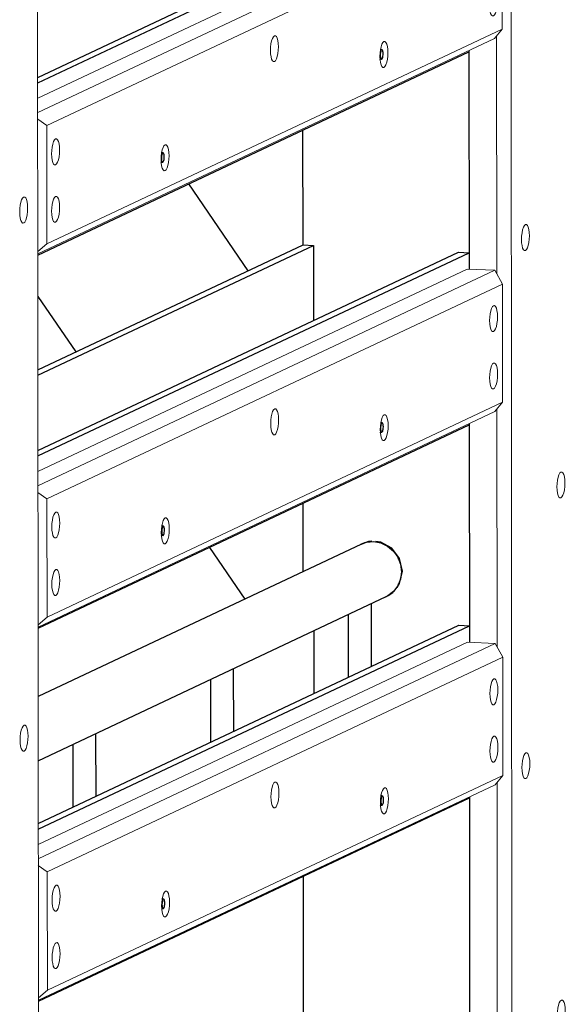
# Model space of a CAD drawing. Header units: millimetres. Extents: x -236694 to -141708, y -41476 to 103952.
# Tile 74 of 103: x -170925 to -169986, y 23494 to 25190. Entities that reach past the tile are written whole.
import ezdxf

# ---------------------------------------------------------------- set-up
doc = ezdxf.new("R2010")
doc.units = ezdxf.units.MM
for name, color, linetype, lineweight in [('N-CO-BC-BETONVORM-G', 50, 'Continuous', 25), ('N-CO-KC-KUNSTSTOFVORM-G', 7, 'Continuous', 13), ('N-CO-SC-STAALVORM-G', 10, 'Continuous', 25)]:
    doc.layers.add(name, color=color, linetype=linetype, lineweight=lineweight)

# ---------------------------------------------------------------- blocks, each defined once
blk = doc.blocks.new('GM_Hakorit_3820 - GM_Hakorit_3820-V177-3D dubbel geleidewerk Copy 1')
at = {"layer": 'N-CO-KC-KUNSTSTOFVORM-G'}
for p, q in [((196263.8, 26671.9), (196266.6, 22934.8)), ((196239.8, 25161.7), (196240.1, 24752.4)), ((196192.4, 24760.4), (196192.2, 25136.8)), ((196240.2, 24519.1), (196240.6, 24109.8)), ((196192.9, 24117.8), (196192.6, 24494.2)), ((196240.7, 23876.5), (196241.4, 22913.1)), ((196193.8, 22915.3), (196193.1, 23851.6))]:
    blk.add_line(p, q, dxfattribs=at)
for points in [[(196289.5, 24792.6, 0), (196287.7, 24792.5, 0), (196286.1, 24793.9, 0), (196284.7, 24796.8, 0), (196283.6, 24800.9, 0), (196282.9, 24805.9, 0), (196282.6, 24811.6, 0), (196282.9, 24817.5, 0), (196283.6, 24823.1, 0), (196284.6, 24828.3, 0), (196286.1, 24832.5, 0), (196287.7, 24835.5, 0), (196289.5, 24837.1, 0)], [(196289.5, 24837.1, 0), (196291.2, 24837.1, 0), (196292.9, 24835.7, 0), (196294.3, 24832.8, 0), (196295.4, 24828.7, 0), (196296.1, 24823.7, 0), (196296.3, 24818, 0), (196296.1, 24812.2, 0), (196295.4, 24806.5, 0), (196294.3, 24801.4, 0), (196292.9, 24797.2, 0), (196291.3, 24794.2, 0), (196289.5, 24792.6, 0)], [(196350.6, 24366.5, 0), (196348.8, 24366.4, 0), (196347.2, 24367.8, 0), (196345.8, 24370.7, 0), (196344.7, 24374.8, 0), (196344, 24379.8, 0), (196343.8, 24385.5, 0), (196344, 24391.4, 0), (196344.7, 24397, 0), (196345.8, 24402.2, 0), (196347.2, 24406.4, 0), (196348.8, 24409.4, 0), (196350.6, 24411, 0)], [(196350.6, 24411, 0), (196352.4, 24411, 0), (196354, 24409.6, 0), (196355.4, 24406.7, 0), (196356.5, 24402.6, 0), (196357.2, 24397.6, 0), (196357.4, 24391.9, 0), (196357.2, 24386.1, 0), (196356.5, 24380.4, 0), (196355.4, 24375.3, 0), (196354, 24371.1, 0), (196352.4, 24368.1, 0), (196350.6, 24366.5, 0)], [(196290.2, 23883, 0), (196288.4, 23882.9, 0), (196286.8, 23884.4, 0), (196285.3, 23887.3, 0), (196284.2, 23891.3, 0), (196283.6, 23896.4, 0), (196283.3, 23902, 0), (196283.6, 23907.9, 0), (196284.2, 23913.6, 0), (196285.3, 23918.7, 0), (196286.7, 23922.9, 0), (196288.4, 23925.9, 0), (196290.1, 23927.5, 0)], [(196290.1, 23927.5, 0), (196291.9, 23927.6, 0), (196293.6, 23926.1, 0), (196295, 23923.3, 0), (196296.1, 23919.2, 0), (196296.8, 23914.1, 0), (196297, 23908.5, 0), (196296.8, 23902.6, 0), (196296.1, 23896.9, 0), (196295, 23891.8, 0), (196293.6, 23887.6, 0), (196291.9, 23884.6, 0), (196290.2, 23883, 0)], [(196351.3, 23456.9, 0), (196349.5, 23456.8, 0), (196347.9, 23458.3, 0), (196346.5, 23461.1, 0), (196345.4, 23465.2, 0), (196344.7, 23470.3, 0), (196344.4, 23475.9, 0), (196344.7, 23481.8, 0), (196345.3, 23487.5, 0), (196346.4, 23492.6, 0), (196347.8, 23496.8, 0), (196349.5, 23499.8, 0), (196351.3, 23501.4, 0)], [(196351.3, 23501.4, 0), (196353, 23501.5, 0), (196354.7, 23500, 0), (196356.1, 23497.2, 0), (196357.2, 23493.1, 0), (196357.9, 23488, 0), (196358.1, 23482.4, 0), (196357.9, 23476.5, 0), (196357.2, 23470.8, 0), (196356.1, 23465.7, 0), (196354.7, 23461.5, 0), (196353.1, 23458.5, 0), (196351.3, 23456.9, 0)]]:
    blk.add_polyline3d(points, dxfattribs=at)
blk = doc.blocks.new('GM_Hakorit_3820 - GM_Hakorit_3820-V178-3D dubbel geleidewerk Copy 1')
at = {"layer": 'N-CO-KC-KUNSTSTOFVORM-G'}
blk.add_line((195448.9, 26287.5), (195451.7, 22550.4), dxfattribs=at)
for points in [[(195425.7, 24840, 0), (195423.9, 24839.9, 0), (195422.3, 24841.4, 0), (195420.8, 24844.2, 0), (195419.8, 24848.3, 0), (195419.1, 24853.4, 0), (195418.8, 24859, 0), (195419.1, 24864.9, 0), (195419.7, 24870.6, 0), (195420.8, 24875.7, 0), (195422.2, 24879.9, 0), (195423.9, 24882.9, 0), (195425.6, 24884.5, 0)], [(195425.6, 24884.5, 0), (195427.4, 24884.6, 0), (195429.1, 24883.1, 0), (195430.5, 24880.3, 0), (195431.6, 24876.2, 0), (195432.3, 24871.1, 0), (195432.5, 24865.5, 0), (195432.3, 24859.6, 0), (195431.6, 24853.9, 0), (195430.5, 24848.8, 0), (195429.1, 24844.6, 0), (195427.5, 24841.6, 0), (195425.7, 24840, 0)], [(195426.4, 23930.5, 0), (195424.6, 23930.4, 0), (195422.9, 23931.8, 0), (195421.5, 23934.7, 0), (195420.4, 23938.8, 0), (195419.7, 23943.8, 0), (195419.5, 23949.5, 0), (195419.7, 23955.3, 0), (195420.4, 23961, 0), (195421.5, 23966.2, 0), (195422.9, 23970.4, 0), (195424.6, 23973.4, 0), (195426.3, 23974.9, 0)], [(195426.3, 23974.9, 0), (195428.1, 23975, 0), (195429.7, 23973.6, 0), (195431.2, 23970.7, 0), (195432.3, 23966.6, 0), (195432.9, 23961.6, 0), (195433.2, 23955.9, 0), (195433, 23950.1, 0), (195432.3, 23944.4, 0), (195431.2, 23939.3, 0), (195429.8, 23935.1, 0), (195428.1, 23932.1, 0), (195426.4, 23930.5, 0)]]:
    blk.add_polyline3d(points, dxfattribs=at)
blk = doc.blocks.new('GM_Hakorit_2620 - GM_Hakorit_2620-V181-3D dubbel geleidewerk Copy 1')
at = {"layer": 'N-CO-KC-KUNSTSTOFVORM-G'}
for p, q in [((195449.4, 25697.3), (196188.2, 26045.8)), ((196235.9, 26043.6), (195449.4, 25672.6)), ((196188.2, 26045.8), (196235.9, 26043.6)), ((196248.9, 26020), (196235.9, 26043.6)), ((196248.9, 26020), (195464.8, 25650.2)), ((196249, 25816.4), (196248.9, 26020)), ((196249, 25816.4), (195465, 25446.5)), ((196236, 25800.4), (196249, 25816.4)), ((196236, 25800.4), (195449.6, 25429.3)), ((195449.4, 25661.1), (195464.8, 25650.2)), ((195464.8, 25650.2), (195465, 25446.5)), ((195465, 25446.5), (195449.6, 25433.2))]:
    blk.add_line(p, q, dxfattribs=at)
for points in [[(196226.9, 25957.2, 0), (196227.1, 25963.1, 0), (196227.8, 25968.8, 0), (196228.9, 25973.9, 0), (196230.3, 25978.1, 0), (196231.9, 25981.1, 0), (196233.7, 25982.7, 0), (196235.5, 25982.8, 0), (196237.1, 25981.3, 0), (196238.5, 25978.5, 0), (196239.6, 25974.4, 0), (196240.3, 25969.3, 0), (196240.5, 25963.7, 0)], [(196240.5, 25963.7, 0), (196240.3, 25957.8, 0), (196239.6, 25952.1, 0), (196238.5, 25947, 0), (196237.1, 25942.8, 0), (196235.5, 25939.8, 0), (196233.7, 25938.2, 0), (196231.9, 25938.1, 0), (196230.3, 25939.6, 0), (196228.9, 25942.5, 0), (196227.8, 25946.5, 0), (196227.1, 25951.6, 0), (196226.9, 25957.2, 0)], [(196226.9, 25858.4, 0), (196227.2, 25864.2, 0), (196227.8, 25869.9, 0), (196228.9, 25875, 0), (196230.3, 25879.3, 0), (196232, 25882.3, 0), (196233.8, 25883.8, 0), (196235.5, 25883.9, 0), (196237.2, 25882.5, 0), (196238.6, 25879.6, 0), (196239.7, 25875.5, 0), (196240.4, 25870.5, 0), (196240.6, 25864.8, 0)], [(196240.6, 25864.8, 0), (196240.4, 25859, 0), (196239.7, 25853.3, 0), (196238.6, 25848.2, 0), (196237.2, 25843.9, 0), (196235.6, 25840.9, 0), (196233.8, 25839.4, 0), (196232, 25839.3, 0), (196230.4, 25840.7, 0), (196229, 25843.6, 0), (196227.9, 25847.7, 0), (196227.2, 25852.7, 0), (196226.9, 25858.4, 0)], [(195850, 25779.5, 0), (195850.3, 25785.3, 0), (195850.9, 25791, 0), (195852, 25796.1, 0), (195853.4, 25800.3, 0), (195855.1, 25803.4, 0), (195856.9, 25804.9, 0), (195858.6, 25805, 0), (195860.3, 25803.6, 0), (195861.7, 25800.7, 0), (195862.8, 25796.6, 0), (195863.5, 25791.6, 0), (195863.7, 25785.9, 0)], [(196038.5, 25769.5, 0), (196038.8, 25775.4, 0), (196039.4, 25781, 0), (196040.5, 25786.2, 0), (196041.9, 25790.4, 0), (196043.6, 25793.4, 0), (196045.3, 25795, 0), (196047.1, 25795, 0), (196048.8, 25793.6, 0), (196050.2, 25790.7, 0), (196051.3, 25786.6, 0), (196052, 25781.6, 0), (196052.2, 25775.9, 0)], [(195863.7, 25785.9, 0), (195863.5, 25780.1, 0), (195862.8, 25774.4, 0), (195861.7, 25769.2, 0), (195860.3, 25765, 0), (195858.7, 25762, 0), (195856.9, 25760.5, 0), (195855.1, 25760.4, 0), (195853.5, 25761.8, 0), (195852, 25764.7, 0), (195851, 25768.8, 0), (195850.3, 25773.8, 0), (195850, 25779.5, 0)], [(196052.2, 25775.9, 0), (196052, 25770.1, 0), (196051.3, 25764.4, 0), (196050.2, 25759.3, 0), (196048.8, 25755.1, 0), (196047.1, 25752.1, 0), (196045.4, 25750.5, 0), (196043.6, 25750.4, 0), (196042, 25751.8, 0), (196040.5, 25754.7, 0), (196039.4, 25758.8, 0), (196038.8, 25763.8, 0), (196038.5, 25769.5, 0)], [(195473.2, 25601.7, 0), (195473.4, 25607.6, 0), (195474.1, 25613.3, 0), (195475.2, 25618.4, 0), (195476.6, 25622.6, 0), (195478.3, 25625.6, 0), (195480, 25627.2, 0), (195481.8, 25627.3, 0), (195483.4, 25625.8, 0), (195484.9, 25622.9, 0), (195486, 25618.8, 0), (195486.6, 25613.8, 0), (195486.9, 25608.2, 0)], [(195486.9, 25608.2, 0), (195486.7, 25602.3, 0), (195486, 25596.6, 0), (195484.9, 25591.5, 0), (195483.5, 25587.3, 0), (195481.8, 25584.3, 0), (195480.1, 25582.7, 0), (195478.3, 25582.6, 0), (195476.6, 25584.1, 0), (195475.2, 25586.9, 0), (195474.1, 25591, 0), (195473.4, 25596.1, 0), (195473.2, 25601.7, 0)], [(195661.7, 25591.7, 0), (195661.9, 25597.6, 0), (195662.6, 25603.3, 0), (195663.7, 25608.4, 0), (195665.1, 25612.6, 0), (195666.7, 25615.6, 0), (195668.5, 25617.2, 0), (195670.3, 25617.3, 0), (195671.9, 25615.8, 0), (195673.4, 25613, 0), (195674.4, 25608.9, 0), (195675.1, 25603.8, 0), (195675.4, 25598.2, 0)], [(195675.4, 25598.2, 0), (195675.1, 25592.3, 0), (195674.5, 25586.6, 0), (195673.4, 25581.5, 0), (195672, 25577.3, 0), (195670.3, 25574.3, 0), (195668.5, 25572.7, 0), (195666.8, 25572.6, 0), (195665.1, 25574.1, 0), (195663.7, 25576.9, 0), (195662.6, 25581, 0), (195661.9, 25586.1, 0), (195661.7, 25591.7, 0)], [(195473.3, 25502.8, 0), (195473.5, 25508.7, 0), (195474.2, 25514.4, 0), (195475.3, 25519.5, 0), (195476.7, 25523.7, 0), (195478.3, 25526.7, 0), (195480.1, 25528.3, 0), (195481.9, 25528.4, 0), (195483.5, 25526.9, 0), (195484.9, 25524.1, 0), (195486, 25520, 0), (195486.7, 25514.9, 0), (195487, 25509.3, 0)], [(195487, 25509.3, 0), (195486.7, 25503.4, 0), (195486, 25497.7, 0), (195485, 25492.6, 0), (195483.5, 25488.4, 0), (195481.9, 25485.4, 0), (195480.1, 25483.8, 0), (195478.4, 25483.7, 0), (195476.7, 25485.2, 0), (195475.3, 25488.1, 0), (195474.2, 25492.2, 0), (195473.5, 25497.2, 0), (195473.3, 25502.8, 0)]]:
    blk.add_polyline3d(points, dxfattribs=at)
blk = doc.blocks.new('GM_Bouten_Moeren_Zeskant - M16-V196-3D dubbel geleidewerk Copy 1')
at = {"layer": 'N-CO-SC-STAALVORM-G'}
for p, q in [((195664.1, 24961.3), (195663.5, 24962.1)), ((195665.6, 24960.5), (195663.5, 24960.6)), ((195664.1, 24961), (195664.1, 24961.3)), ((195662.4, 24943.6), (195662.8, 24944.7)), ((195662.4, 24944.6), (195664.8, 24944.5))]:
    blk.add_line(p, q, dxfattribs=at)
for points in [[(195667.6, 24953.7, 0), (195667.5, 24955.7, 0), (195667.3, 24957.5, 0), (195666.9, 24958.9, 0), (195666.4, 24959.9, 0), (195665.8, 24960.4, 0), (195665.2, 24960.4, 0), (195664.6, 24959.9, 0), (195664, 24958.8, 0), (195663.5, 24957.3, 0), (195663.1, 24955.5, 0), (195662.8, 24953.4, 0), (195662.8, 24951.4, 0)], [(195662.8, 24951.4, 0), (195662.9, 24949.4, 0), (195663.1, 24947.6, 0), (195663.5, 24946.1, 0), (195664, 24945.1, 0), (195664.6, 24944.6, 0), (195665.2, 24944.6, 0), (195665.8, 24945.2, 0), (195666.4, 24946.2, 0), (195666.9, 24947.7, 0), (195667.3, 24949.5, 0), (195667.5, 24951.6, 0), (195667.6, 24953.7, 0)]]:
    blk.add_polyline3d(points, dxfattribs=at)
blk = doc.blocks.new('GM_Bouten_Moeren_Zeskant - M16-3610774-3D dubbel geleidewerk Copy 1')
at = {"layer": 'N-CO-SC-STAALVORM-G'}
for p, q in [((194706.9, 25892.8), (194704.4, 25892.9)), ((194705.4, 25893.6), (194704.7, 25894.6)), ((194705.4, 25892.8), (194705.4, 25893.6)), ((194703.6, 25877), (194706.1, 25876.8)), ((194703.7, 25876), (194704.1, 25877))]:
    blk.add_line(p, q, dxfattribs=at)
for points in [[(194708.9, 25886, 0), (194708.8, 25888, 0), (194708.6, 25889.8, 0), (194708.2, 25891.2, 0), (194707.7, 25892.3, 0), (194707.1, 25892.8, 0), (194706.5, 25892.7, 0), (194705.8, 25892.2, 0), (194705.3, 25891.1, 0), (194704.8, 25889.6, 0), (194704.4, 25887.8, 0), (194704.1, 25885.8, 0), (194704.1, 25883.7, 0)], [(194704.1, 25883.7, 0), (194704.1, 25881.7, 0), (194704.4, 25879.9, 0), (194704.8, 25878.4, 0), (194705.3, 25877.4, 0), (194705.9, 25876.9, 0), (194706.5, 25876.9, 0), (194707.1, 25877.5, 0), (194707.7, 25878.6, 0), (194708.2, 25880.1, 0), (194708.6, 25881.9, 0), (194708.8, 25883.9, 0), (194708.9, 25886, 0)]]:
    blk.add_polyline3d(points, dxfattribs=at)
blk = doc.blocks.new('GM_Bouten_Moeren_Zeskant - M16-V197-3D dubbel geleidewerk Copy 1')
at = {"layer": 'N-CO-SC-STAALVORM-G'}
for p, q in [((195666.5, 23675.3), (195664, 23675.4)), ((195665, 23676.1), (195664.4, 23677)), ((195665, 23675.2), (195665, 23676.1)), ((195663.5, 23659.4), (195665.8, 23659.3)), ((195663.5, 23658.8), (195663.8, 23659.4))]:
    blk.add_line(p, q, dxfattribs=at)
for points in [[(195668.6, 23668.4, 0), (195668.5, 23670.4, 0), (195668.3, 23672.2, 0), (195667.9, 23673.7, 0), (195667.4, 23674.7, 0), (195666.8, 23675.2, 0), (195666.1, 23675.2, 0), (195665.5, 23674.6, 0), (195664.9, 23673.5, 0), (195664.4, 23672, 0), (195664, 23670.2, 0), (195663.8, 23668.2, 0), (195663.7, 23666.1, 0)], [(195663.7, 23666.1, 0), (195663.8, 23664.1, 0), (195664.1, 23662.3, 0), (195664.4, 23660.9, 0), (195664.9, 23659.8, 0), (195665.5, 23659.3, 0), (195666.2, 23659.4, 0), (195666.8, 23659.9, 0), (195667.4, 23661, 0), (195667.9, 23662.5, 0), (195668.3, 23664.3, 0), (195668.5, 23666.3, 0), (195668.6, 23668.4, 0)]]:
    blk.add_polyline3d(points, dxfattribs=at)
blk = doc.blocks.new('GM_Haalbuis_2500 - GM_Haalbuis_2500-3744235-3D dubbel geleidewerk Copy 1')
at = {"layer": 'N-CO-SC-STAALVORM-G'}
for p, q in [((196007.1, 24286.9), (195450.6, 24024.4)), ((196012.6, 24289), (196005.6, 24286.2)), ((196008.6, 24287.6), (196007.1, 24286.9)), ((196039, 24289.3), (196037.5, 24289.7)), ((195450.7, 23913.8), (196049.8, 24196.4)), ((196024.2, 24076), (196024.2, 24184.5)), ((196049.1, 24196.1), (196050.5, 24196.8)), ((196049.8, 24196.4), (196051.3, 24197.1)), ((195984.2, 24165.6), (195984.2, 24057.1)), ((195787.2, 23964.2), (195787.1, 24072.7)), ((195747.1, 24053.8), (195747.2, 23945.3)), ((195550.2, 23852.4), (195550.1, 23960.9)), ((195510.1, 23941.9), (195510.2, 23833.5))]:
    blk.add_line(p, q, dxfattribs=at)
for points in [[(196004.6, 24285.6, 0), (196016.1, 24290, 0), (196028.4, 24291.1, 0), (196040.7, 24288.8, 0), (196052.2, 24283.3, 0), (196062.1, 24275, 0), (196069.7, 24264.4, 0), (196074.4, 24252.3, 0), (196076.1, 24239.4, 0)], [(196025, 24291.7, 0), (196019.3, 24291.1, 0), (196006.7, 24286.6, 0)], [(196019.3, 24290.6, 0), (196017.8, 24290.3, 0), (196016.9, 24290.2, 0)], [(196077.6, 24240.1, 0), (196072.9, 24261.8, 0), (196059.6, 24279.6, 0), (196040.5, 24290.1, 0), (196031.7, 24291.6, 0)], [(196059.4, 24277.7, 0), (196058.1, 24278.9, 0), (196056.5, 24280.2, 0)], [(196072.2, 24259.1, 0), (196071.3, 24261.1, 0), (196070.6, 24262.7, 0)], [(196076.1, 24239.4, 0), (196074.5, 24226.7, 0), (196069.7, 24215, 0), (196062.1, 24205.1, 0), (196052.3, 24197.7, 0), (196049, 24196.1, 0)], [(196068.9, 24212.1, 0), (196072.9, 24218.9, 0), (196077.6, 24240.1, 0)], [(196070.6, 24216.6, 0), (196071.4, 24218.2, 0), (196072.2, 24220, 0)], [(196053, 24198.1, 0), (196059.7, 24202.3, 0), (196061.9, 24204.2, 0)], [(196054.4, 24199, 0), (196058.2, 24201.6, 0), (196059.4, 24202.6, 0)]]:
    blk.add_polyline3d(points, dxfattribs=at)

msp = doc.modelspace()

# ---------------------------------------------------------------- linework, layer by layer
at = {"layer": 'N-CO-SC-STAALVORM-G'}
for p, q in [((-170894.2, 25090.7), (-170170.2, 25432.3)), ((-170894.2, 25081.3), (-170152.1, 25431.4)), ((-170894, 24784.7), (-170151.9, 25134.8)), ((-170151.9, 25136.8), (-170151.6, 24760.4)), ((-170151.9, 25136.8), (-170151.9, 25134.8)), ((-170437.4, 24802.3), (-170437.6, 25000.1)), ((-170531.8, 24757.8), (-170634, 24907.4)), ((-170893.8, 24587), (-170437.4, 24802.3)), ((-170893.8, 24577.6), (-170419.3, 24801.4)), ((-170437.4, 24802.3), (-170419.3, 24801.4)), ((-170419.3, 24801.4), (-170419.2, 24671.9)), ((-170893.7, 24448.1), (-170169.7, 24789.7)), ((-170893.7, 24438.7), (-170151.6, 24788.8)), ((-170169.7, 24789.7), (-170151.6, 24788.8)), ((-170151.6, 24788.8), (-170151.6, 24760.4)), ((-170893.9, 24713.6), (-170828.5, 24617.8)), ((-170893.5, 24142.1), (-170151.4, 24492.2)), ((-170151.4, 24494.2), (-170151.1, 24117.8)), ((-170151.4, 24494.2), (-170151.4, 24492.2)), ((-170437, 24239.6), (-170437.1, 24357.4)), ((-170598.6, 24281.2), (-170537.7, 24192.1)), ((-170893.2, 23805.5), (-170169.2, 24147)), ((-170893.2, 23796.1), (-170151.1, 24146.2)), ((-170418.8, 24137.8), (-170418.7, 24029.3)), ((-170169.2, 24147), (-170151.1, 24146.2)), ((-170151.1, 24146.2), (-170151.1, 24117.8)), ((-170893, 23499.5), (-170150.9, 23849.6)), ((-170150.9, 23851.6), (-170150.2, 22890.6)), ((-170150.9, 23851.6), (-170150.9, 23849.6)), ((-170436, 22904.1), (-170436.6, 23714.8))]:
    msp.add_line(p, q, dxfattribs=at)

# ---------------------------------------------------------------- block references
at = {"layer": 'N-CO-BC-BETONVORM-G'}
for name, p in [('GM_Hakorit_3820 - GM_Hakorit_3820-V177-3D dubbel geleidewerk Copy 1', (-366344, 0)), ('GM_Hakorit_3820 - GM_Hakorit_3820-V178-3D dubbel geleidewerk Copy 1', (-366344, 0)), ('GM_Hakorit_2620 - GM_Hakorit_2620-V181-3D dubbel geleidewerk Copy 1', (-366343.5, -642.6)), ('GM_Bouten_Moeren_Zeskant - M16-3610774-3D dubbel geleidewerk Copy 1', (-365008.5, -754.6)), ('GM_Bouten_Moeren_Zeskant - M16-V196-3D dubbel geleidewerk Copy 1', (-366344, 0)), ('GM_Hakorit_2620 - GM_Hakorit_2620-V181-3D dubbel geleidewerk Copy 1', (-366343.1, -1285.2)), ('GM_Bouten_Moeren_Zeskant - M16-3610774-3D dubbel geleidewerk Copy 1', (-365008, -1397.2)), ('GM_Bouten_Moeren_Zeskant - M16-3610774-3D dubbel geleidewerk Copy 1', (-365384.8, -1575)), ('GM_Haalbuis_2500 - GM_Haalbuis_2500-3744235-3D dubbel geleidewerk Copy 1', (-366344, 0)), ('GM_Hakorit_2620 - GM_Hakorit_2620-V181-3D dubbel geleidewerk Copy 1', (-366342.6, -1927.9)), ('GM_Bouten_Moeren_Zeskant - M16-3610774-3D dubbel geleidewerk Copy 1', (-365007.5, -2039.8)), ('GM_Bouten_Moeren_Zeskant - M16-V197-3D dubbel geleidewerk Copy 1', (-366344, 0))]:
    msp.add_blockref(name, p, dxfattribs=at)

doc.saveas('drawing.dxf')
